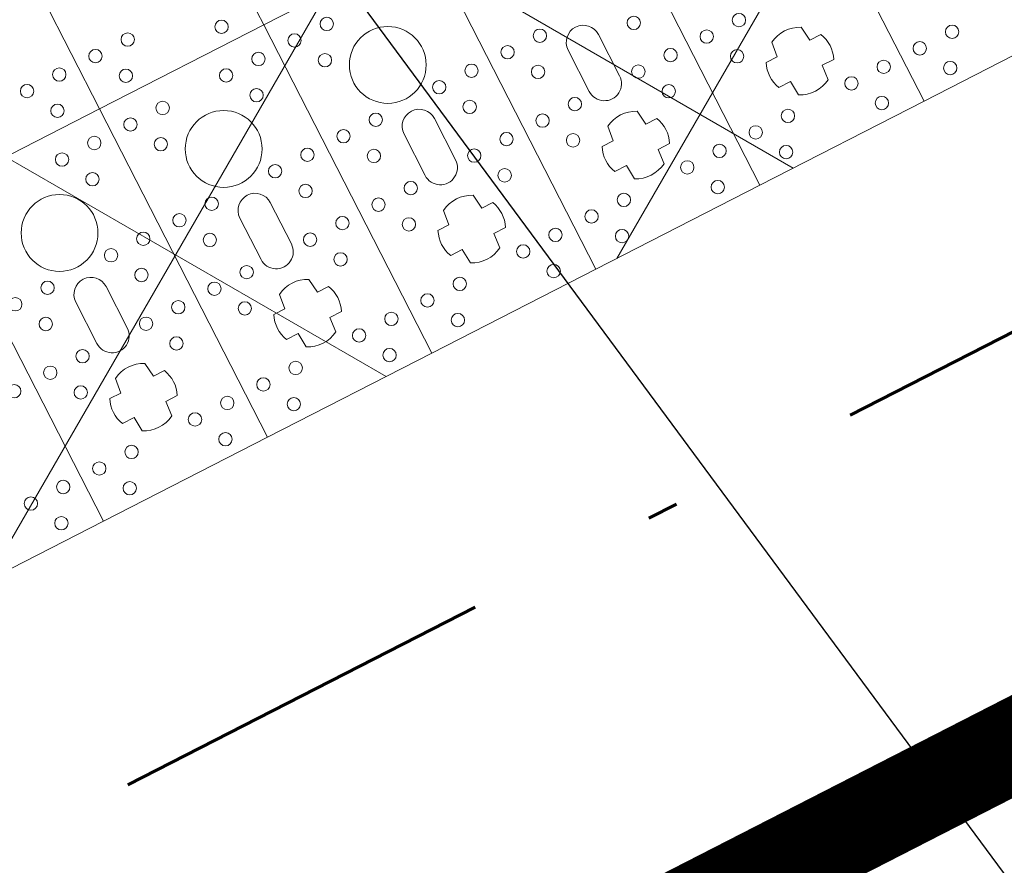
# Model space of a CAD drawing. Header units: metres. Extents: x 7472034 to 8440138, y 5890133 to 5961460.
# Tile 51 of 103: x 8439522.67 to 8439525.88, y 5890369.43 to 5890372.18. Entities that reach past the tile are written whole.
import ezdxf
from ezdxf import colors
from ezdxf.entities.mleader import LeaderData, LeaderLine
from ezdxf.math import Vec2, Vec3

# ---------------------------------------------------------------- set-up
doc = ezdxf.new("R2010")
doc.units = ezdxf.units.M
doc.header["$MEASUREMENT"] = 0
for name, pattern in [('$0$L218_500', [1, 0.5, -0.5]), ('ACAD_ISO03W100', [30, 12, -18]), ('BUW', [1.5, 1, -0.5]), ('DASHDOT', [25.399999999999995, 12.7, -6.349999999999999, 0, -6.349999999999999]), ('DASHED', [19.049999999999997, 12.7, -6.349999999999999])]:
    doc.linetypes.add(name, pattern=pattern)
doc.layers.get('0').update_dxf_attribs({"linetype": 'CONTINUOUS', "lineweight": 5})
doc.layers.add('_IS.A.śmieci', color=21, linetype='CONTINUOUS', lineweight=30, plot=False)
for name, color, linetype, lineweight in [('_IS.BLOK.KD.doziemne', 7, 'CONTINUOUS', 5), ('_IS.TCH.V.oddzialywanie', 30, 'DASHED', 60), ('_IS.TCH.V.skrzynki.0', 101, 'CONTINUOUS', 20), ('_IS.TCH.V.skrzynki.1', 97, 'CONTINUOUS', 20), ('_IS.TCH.V.skrzynki.2', 93, 'CONTINUOUS', 20), ('ZAG-OBRYS070', 7, 'CONTINUOUS', 70)]:
    doc.layers.add(name, color=color, linetype=linetype, lineweight=lineweight)
doc.styles.add('RS', font='Romans.shx', dxfattribs={"width": 0.7})

# ---------------------------------------------------------------- blocks, each defined once
blk = doc.blocks.new('*U25')
at = {"lineweight": 5}
for p, q in [((4800.000047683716, 7799.399999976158), (4800.000047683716, 8399.400023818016)), ((4800.000047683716, 7799.400023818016), (3600, 7799.400023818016)), ((3600, 7799.399999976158), (4800.000047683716, 7799.399999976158)), ((4800.000047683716, 7199.399999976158), (4800.000047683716, 7799.400023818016)), ((4454.200035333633, 7599.411807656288), (4454.200035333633, 7559.277798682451)), ((4545.251703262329, 7557.341433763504), (4545.251703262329, 7599.661098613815)), ((4454.200035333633, 7559.277798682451), (4403.997000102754, 7553.097492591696)), ((4595.871898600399, 7553.33129808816), (4545.251703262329, 7557.341433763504)), ((4403.997000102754, 7445.702531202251), (4454.200035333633, 7439.522225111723)), ((4454.200035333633, 7439.522225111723), (4454.200035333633, 7399.388216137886)), ((4545.251703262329, 7441.45859003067), (4595.871898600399, 7445.468725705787)), ((4545.251703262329, 7399.138925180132), (4545.251703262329, 7441.45859003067)), ((4800.000047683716, 7199.400023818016), (3600, 7199.400023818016)), ((3600, 7199.399999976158), (4800.000047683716, 7199.399999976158)), ((4800.000047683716, 6599.399999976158), (4800.000047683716, 7199.400023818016)), ((4454.200035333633, 6999.411807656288), (4454.200035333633, 6959.277798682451)), ((4545.251703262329, 6957.341433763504), (4545.251703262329, 6999.661098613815)), ((4275.600023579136, 6954.900012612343), (4124.400023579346, 6954.900011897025)), ((4454.200035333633, 6959.277798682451), (4403.997000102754, 6953.097492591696)), ((4595.871898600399, 6953.33129808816), (4545.251703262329, 6957.341433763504)), ((4124.400023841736, 6843.900011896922), (4275.600023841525, 6843.900011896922)), ((4403.997000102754, 6845.702531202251), (4454.200035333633, 6839.522225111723)), ((4454.200035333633, 6839.522225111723), (4454.200035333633, 6799.388216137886)), ((4545.251703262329, 6841.45859003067), (4595.871898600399, 6845.468725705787)), ((4545.251703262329, 6799.138925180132), (4545.251703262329, 6841.45859003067)), ((3600, 6599.400023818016), (3600, 5999.399999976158)), ((4800.000047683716, 6599.400023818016), (3600, 6599.400023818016)), ((3600, 6599.399999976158), (4800.000047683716, 6599.399999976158)), ((3600.000047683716, 5999.399999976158), (3600.000047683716, 6599.400023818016)), ((4800.000047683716, 5999.399999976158), (4800.000047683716, 6599.400023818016)), ((4454.200035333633, 6399.411807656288), (4454.200035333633, 6359.277798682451)), ((4545.251703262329, 6357.341433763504), (4545.251703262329, 6399.661098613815)), ((4275.600023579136, 6354.900012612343), (4124.400023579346, 6354.900011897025)), ((4454.200035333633, 6359.277798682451), (4403.997000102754, 6353.097492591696)), ((4595.871898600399, 6353.33129808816), (4545.251703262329, 6357.341433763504)), ((4124.400023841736, 6243.900011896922), (4275.600023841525, 6243.900011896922)), ((4403.997000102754, 6245.702531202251), (4454.200035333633, 6239.522225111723)), ((4454.200035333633, 6239.522225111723), (4454.200035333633, 6199.388216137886)), ((4545.251703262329, 6241.45859003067), (4595.871898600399, 6245.468725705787)), ((4545.251703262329, 6199.138925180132), (4545.251703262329, 6241.45859003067)), ((3600.000047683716, 5999.400023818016), (2400, 5999.400023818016)), ((2400, 5999.399999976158), (3600.000047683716, 5999.399999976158)), ((3600, 5999.400023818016), (3600, 5399.399999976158)), ((4800.000047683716, 5999.400023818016), (3600, 5999.400023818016)), ((3600, 5999.399999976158), (4800.000047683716, 5999.399999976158)), ((3600.000047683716, 5399.399999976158), (3600.000047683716, 5999.400023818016)), ((4800.000047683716, 5399.399999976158), (4800.000047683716, 5999.400023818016)), ((4454.200035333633, 5799.411807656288), (4454.200035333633, 5759.277798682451)), ((4545.251703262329, 5757.341433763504), (4545.251703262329, 5799.661098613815)), ((4275.600023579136, 5754.900012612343), (4124.400023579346, 5754.900011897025)), ((4454.200035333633, 5759.277798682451), (4403.997000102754, 5753.097492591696)), ((4595.871898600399, 5753.33129808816), (4545.251703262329, 5757.341433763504)), ((4124.400023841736, 5643.900011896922), (4275.600023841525, 5643.900011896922)), ((4403.997000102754, 5645.702531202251), (4454.200035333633, 5639.522225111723)), ((4545.251703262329, 5641.45859003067), (4595.871898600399, 5645.468725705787)), ((4545.251703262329, 5599.138925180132), (4545.251703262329, 5641.45859003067)), ((4454.200035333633, 5639.522225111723), (4454.200035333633, 5599.388216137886)), ((3600.000047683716, 5399.400023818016), (2400, 5399.400023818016)), ((2400, 5399.399999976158), (3600.000047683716, 5399.399999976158)), ((3600, 5399.400023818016), (3600, 4799.399999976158)), ((4800.000047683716, 5399.400023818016), (3600, 5399.400023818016)), ((3600, 5399.399999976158), (4800.000047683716, 5399.399999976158)), ((3600.000047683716, 4799.399999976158), (3600.000047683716, 5399.400023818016)), ((4800.000047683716, 4799.399999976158), (4800.000047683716, 5399.400023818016)), ((4454.200035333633, 5199.411807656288), (4454.200035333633, 5159.277798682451)), ((4545.251703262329, 5157.341433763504), (4545.251703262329, 5199.661098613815)), ((4275.600023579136, 5154.900012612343), (4124.400023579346, 5154.900011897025)), ((4454.200035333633, 5159.277798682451), (4403.997000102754, 5153.097492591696)), ((4595.871898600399, 5153.33129808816), (4545.251703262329, 5157.341433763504)), ((4124.400023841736, 5043.900011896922), (4275.600023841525, 5043.900011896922)), ((4403.997000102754, 5045.702531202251), (4454.200035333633, 5039.522225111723)), ((4454.200035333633, 5039.522225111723), (4454.200035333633, 4999.388216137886)), ((4545.251703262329, 5041.45859003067), (4595.871898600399, 5045.468725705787)), ((4545.251703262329, 4999.138925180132), (4545.251703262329, 5041.45859003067)), ((4800.000047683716, 4799.400023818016), (3600, 4799.400023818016)), ((3600, 4799.399999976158), (4800.000047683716, 4799.399999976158)), ((4800.000047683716, 4199.399999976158), (4800.000047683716, 4799.400023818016))]:
    blk.add_line(p, q, dxfattribs=at)
for centre, radius in [((4640.936357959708, 7983.400011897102), 21.7392778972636), ((4743.127355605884, 7924.400011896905), 21.7392778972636), ((4640.936357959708, 7865.400011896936), 21.7392778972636), ((4640.936357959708, 7733.400011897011), 21.7392778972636), ((4743.127355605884, 7674.400011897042), 21.7392778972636), ((4640.936357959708, 7615.400011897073), 21.7392778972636), ((4290.936357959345, 7383.400011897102), 21.73927789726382), ((4640.936357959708, 7383.400011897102), 21.7392778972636), ((4393.127355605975, 7324.400011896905), 21.7392778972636), ((4743.127355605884, 7324.400011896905), 21.7392778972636), ((4290.936357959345, 7265.400011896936), 21.73927789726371), ((4640.936357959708, 7265.400011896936), 21.7392778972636), ((4290.936357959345, 7133.400011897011), 21.73927789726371), ((4640.936357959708, 7133.400011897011), 21.7392778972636), ((4143.127355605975, 7074.400011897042), 21.7392778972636), ((4393.127355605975, 7074.400011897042), 21.7392778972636), ((4743.127355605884, 7074.400011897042), 21.7392778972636), ((4290.936357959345, 7015.400011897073), 21.7392778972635), ((4640.936357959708, 7015.400011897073), 21.7392778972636), ((4040.936357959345, 6783.400011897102), 21.73927789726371), ((4290.936357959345, 6783.400011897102), 21.73927789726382), ((4640.936357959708, 6783.400011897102), 21.7392778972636), ((4143.127355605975, 6724.400011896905), 21.7392778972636), ((4393.127355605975, 6724.400011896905), 21.7392778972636), ((4743.127355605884, 6724.400011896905), 21.7392778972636), ((4040.936357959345, 6665.400011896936), 21.73927789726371), ((4290.936357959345, 6665.400011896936), 21.73927789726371), ((4640.936357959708, 6665.400011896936), 21.7392778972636), ((4040.936357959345, 6533.400011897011), 21.7392778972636), ((4290.936357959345, 6533.400011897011), 21.73927789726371), ((4640.936357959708, 6533.400011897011), 21.7392778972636), ((4143.127355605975, 6474.400011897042), 21.7392778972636), ((4393.127355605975, 6474.400011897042), 21.7392778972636), ((4743.127355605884, 6474.400011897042), 21.7392778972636), ((3900.000023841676, 6299.400011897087), 125), ((4040.936357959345, 6415.400011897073), 21.73927789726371), ((4290.936357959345, 6415.400011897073), 21.7392778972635), ((4640.936357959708, 6415.400011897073), 21.7392778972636), ((3690.936357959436, 6183.400011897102), 21.73927789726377), ((4040.936357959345, 6183.400011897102), 21.73927789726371), ((4290.936357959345, 6183.400011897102), 21.73927789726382), ((4640.936357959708, 6183.400011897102), 21.7392778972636), ((3793.127355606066, 6124.400011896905), 21.73927789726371), ((4143.127355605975, 6124.400011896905), 21.7392778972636), ((4393.127355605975, 6124.400011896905), 21.7392778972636), ((4743.127355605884, 6124.400011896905), 21.7392778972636), ((3690.936357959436, 6065.400011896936), 21.73927789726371), ((4040.936357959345, 6065.400011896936), 21.73927789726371), ((4290.936357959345, 6065.400011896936), 21.73927789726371), ((4640.936357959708, 6065.400011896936), 21.7392778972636), ((3690.936357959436, 5933.400011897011), 21.7392778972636), ((4040.936357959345, 5933.400011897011), 21.7392778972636), ((4290.936357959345, 5933.400011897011), 21.73927789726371), ((4640.936357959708, 5933.400011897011), 21.7392778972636), ((3543.127355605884, 5874.400011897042), 21.7392778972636), ((3793.127355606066, 5874.400011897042), 21.73927789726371), ((4143.127355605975, 5874.400011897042), 21.7392778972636), ((4393.127355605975, 5874.400011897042), 21.7392778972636), ((4743.127355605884, 5874.400011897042), 21.7392778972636), ((3690.936357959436, 5815.400011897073), 21.73927789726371), ((4040.936357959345, 5815.400011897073), 21.73927789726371), ((4290.936357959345, 5815.400011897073), 21.7392778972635), ((4640.936357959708, 5815.400011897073), 21.7392778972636), ((3900.000023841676, 5699.400011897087), 125), ((3440.936357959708, 5583.400011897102), 21.7392778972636), ((3690.936357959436, 5583.400011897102), 21.73927789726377), ((4040.936357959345, 5583.400011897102), 21.73927789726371), ((4290.936357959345, 5583.400011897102), 21.73927789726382), ((4640.936357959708, 5583.400011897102), 21.7392778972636), ((3543.127355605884, 5524.400011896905), 21.7392778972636), ((3793.127355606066, 5524.400011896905), 21.73927789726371), ((4143.127355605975, 5524.400011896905), 21.7392778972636), ((4393.127355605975, 5524.400011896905), 21.7392778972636), ((4743.127355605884, 5524.400011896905), 21.7392778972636), ((3440.936357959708, 5465.400011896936), 21.7392778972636), ((3690.936357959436, 5465.400011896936), 21.73927789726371), ((4040.936357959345, 5465.400011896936), 21.73927789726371), ((4290.936357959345, 5465.400011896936), 21.73927789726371), ((4640.936357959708, 5465.400011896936), 21.7392778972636), ((3440.936357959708, 5333.400011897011), 21.7392778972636), ((3690.936357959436, 5333.400011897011), 21.7392778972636), ((4040.936357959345, 5333.400011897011), 21.7392778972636), ((4290.936357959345, 5333.400011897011), 21.73927789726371), ((4640.936357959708, 5333.400011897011), 21.7392778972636), ((3543.127355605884, 5274.400011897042), 21.7392778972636), ((3793.127355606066, 5274.400011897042), 21.73927789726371), ((4143.127355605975, 5274.400011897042), 21.7392778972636), ((4393.127355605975, 5274.400011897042), 21.7392778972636), ((4743.127355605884, 5274.400011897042), 21.7392778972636), ((3440.936357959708, 5215.400011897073), 21.7392778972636), ((3690.936357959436, 5215.400011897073), 21.73927789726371), ((3900.000023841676, 5099.400011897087), 125), ((4040.936357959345, 5215.400011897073), 21.73927789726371), ((4290.936357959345, 5215.400011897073), 21.7392778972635), ((4640.936357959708, 5215.400011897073), 21.7392778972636), ((4040.936357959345, 4983.400011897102), 21.73927789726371), ((4290.936357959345, 4983.400011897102), 21.73927789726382), ((4640.936357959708, 4983.400011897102), 21.7392778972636), ((4143.127355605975, 4924.400011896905), 21.7392778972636), ((4393.127355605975, 4924.400011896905), 21.7392778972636), ((4743.127355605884, 4924.400011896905), 21.7392778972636), ((4040.936357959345, 4865.400011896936), 21.73927789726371), ((4290.936357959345, 4865.400011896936), 21.73927789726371), ((4640.936357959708, 4865.400011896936), 21.7392778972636), ((4290.936357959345, 4733.400011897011), 21.73927789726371), ((4640.936357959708, 4733.400011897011), 21.7392778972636), ((4743.127355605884, 4674.400011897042), 21.7392778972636), ((4640.936357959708, 4615.400011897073), 21.7392778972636)]:
    blk.add_circle(centre, radius, dxfattribs=at)
for centre, radius, start, end in [((4500.000023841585, 7499.400011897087), 110, 65.70851514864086, 114.6052205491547), ((4500.000023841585, 7499.400011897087), 109.9999999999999, 150.7803558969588, 209.2196441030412), ((4500.000023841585, 7499.400011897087), 110.0000000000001, 330.640722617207, 29.35927738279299), ((4500.000023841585, 7499.400011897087), 110, 245.3947794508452, 294.2914848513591), ((4500.000023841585, 6899.400011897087), 110, 65.70851514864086, 114.6052205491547), ((4124.400023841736, 6899.400011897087), 55.50000000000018, 90.00000026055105, 270), ((4275.600023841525, 6899.400011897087), 55.50000000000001, 270, 90.00000026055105), ((4500.000023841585, 6899.400011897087), 109.9999999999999, 150.7803558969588, 209.2196441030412), ((4500.000023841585, 6899.400011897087), 110.0000000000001, 330.640722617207, 29.35927738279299), ((4500.000023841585, 6899.400011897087), 110, 245.3947794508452, 294.2914848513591), ((4500.000023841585, 6299.400011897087), 110, 65.70851514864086, 114.6052205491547), ((4124.400023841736, 6299.400011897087), 55.50000000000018, 90.00000026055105, 270), ((4275.600023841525, 6299.400011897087), 55.50000000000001, 270, 90.00000026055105), ((4500.000023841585, 6299.400011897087), 109.9999999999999, 150.7803558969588, 209.2196441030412), ((4500.000023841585, 6299.400011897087), 110.0000000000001, 330.640722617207, 29.35927738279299), ((4500.000023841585, 6299.400011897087), 110, 245.3947794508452, 294.2914848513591), ((4500.000023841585, 5699.400011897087), 110, 65.70851514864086, 114.6052205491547), ((4124.400023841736, 5699.400011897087), 55.50000000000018, 90.00000026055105, 270), ((4275.600023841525, 5699.400011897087), 55.50000000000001, 270, 90.00000026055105), ((4500.000023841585, 5699.400011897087), 109.9999999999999, 150.7803558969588, 209.2196441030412), ((4500.000023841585, 5699.400011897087), 110.0000000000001, 330.640722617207, 29.35927738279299), ((4500.000023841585, 5699.400011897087), 110, 245.3947794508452, 294.2914848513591), ((4500.000023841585, 5099.400011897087), 110, 65.70851514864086, 114.6052205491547), ((4124.400023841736, 5099.400011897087), 55.50000000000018, 90.00000026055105, 270), ((4275.600023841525, 5099.400011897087), 55.50000000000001, 270, 90.00000026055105), ((4500.000023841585, 5099.400011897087), 109.9999999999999, 150.7803558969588, 209.2196441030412), ((4500.000023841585, 5099.400011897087), 110.0000000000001, 330.640722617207, 29.35927738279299), ((4500.000023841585, 5099.400011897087), 110, 245.3947794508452, 294.2914848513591)]:
    blk.add_arc(centre, radius, start, end, dxfattribs=at)
blk = doc.blocks.new('JPII.KD_aktualizacja rzędnych_20.12.2024')
at = {"layer": '_IS.TCH.V.skrzynki.0', "lineweight": 13}
h = blk.add_hatch(dxfattribs=at)
h.set_pattern_fill('ANSI37', color=256, scale=10, angle=15)
h.set_pattern_definition([(59.99999999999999, (-62.26768374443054, 30.61646902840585), (-1.082531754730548, 0.625), []), (150, (-62.26768374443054, 30.61646902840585), (-0.6250000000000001, -1.082531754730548), [])])
h.paths.add_polyline_path([(8438679.881406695, 5890674.828945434), (8438677.694513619, 5890679.101824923), (8438656.86422629, 5890668.44072127), (8438659.051119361, 5890664.167841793)])
at = {"layer": '_IS.TCH.V.oddzialywanie', "color": 150, "linetype": 'DASHDOT', "ltscale": 0.1, "elevation": 7.079631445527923e-07}
blk.add_lwpolyline([(8438658.703454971, 5890663.091213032), (8438680.958035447, 5890674.481281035), (8438678.042178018, 5890680.178453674), (8438655.787597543, 5890668.78838567)], close=True, dxfattribs=at)
at = {"layer": '_IS.TCH.V.skrzynki.1', "linetype": 'ACAD_ISO03W100', "ltscale": 0.05, "elevation": 7.079631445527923e-07}
blk.add_lwpolyline([(8438677.694513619, 5890679.101824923), (8438679.881406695, 5890674.828945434), (8438659.051119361, 5890664.167841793), (8438656.86422629, 5890668.44072127), (8438677.694513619, 5890679.101824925)], dxfattribs=at)
at = {"layer": '_IS.TCH.V.skrzynki.2', "color": 124, "xscale": 0.001, "yscale": 0.001, "zscale": 0.001, "rotation": 297.1037209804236}
blk.add_blockref('*U25', (8438656.864760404, 5890668.440994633, 7.079631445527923e-07), dxfattribs=at)

msp = doc.modelspace()

# ---------------------------------------------------------------- linework, layer by layer
at = {"layer": 'ZAG-OBRYS070', "color": 196, "linetype": 'BUW', "ltscale": 3, "const_width": 0.3, "flags": 128}
msp.add_lwpolyline([(8439542.761230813, 5890378.44277308), (8439518.201230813, 5890365.87277308), (8439498.318540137, 5890366.928954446), (8439486.18449514, 5890370.070575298), (8439475.080399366, 5890372.569959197), (8439442.183929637, 5890382.26561104), (8439442.183929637, 5890382.26561104), (8439442.183929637, 5890382.26561104), (8439482.631230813, 5890402.022773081), (8439495.031636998, 5890408.082453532), (8439507.432043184, 5890414.142133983), (8439507.432043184, 5890414.142133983), (8439525.871230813, 5890423.15277308), (8439532.321230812, 5890420.23277308), (8439542.761230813, 5890378.44277308)], close=True, dxfattribs=at)

# ---------------------------------------------------------------- block references
at = {"layer": '_IS.BLOK.KD.doziemne', "linetype": '$0$L218_500'}
msp.add_blockref('JPII.KD_aktualizacja rzędnych_20.12.2024', (859.6212462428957, -295.8072097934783), dxfattribs=at)

# ---------------------------------------------------------------- leaders
at = {"layer": '_IS.A.śmieci'}
ml = msp.add_multileader_mtext('Standard', dxfattribs=at)
ml.set_content('\\A1;miejce na\\Pautomat paczkowy', color=256, style='RS')
ml.set_leader_properties()
ml.build(insert=Vec2(0, 0))
ml.multileader.update_dxf_attribs({"text_left_attachment_type": 2, "text_right_attachment_type": 2, "dogleg_length": 0.2, "arrow_head_size": 0.25})
ctx = ml.context
ctx.base_point, ctx.char_height, ctx.arrow_head_size, ctx.landing_gap_size, ctx.plane_origin = Vec3(8439527.517591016, 5890367.451514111), 0.75, 0.25, 0.1, Vec3(8439504.015071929, 5890380.344600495)
ctx.left_attachment, ctx.right_attachment = 2, 2
notes = []
notes.append((ctx, [(0, (1, 1, 0), (8439527.317591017, 5890367.451514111), (1, 0), 0.2, [(3, [(8439520.472886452, 5890376.709349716)], 0, [])])]))
ctx.mtext.insert, ctx.mtext.width, ctx.mtext.defined_height, ctx.mtext.flow_direction = Vec3(8439527.617591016, 5890368.576514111), 11.00125483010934, 2.459306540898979, 5
for ctx, leaders in notes:
    for number, flags, end, landing, length, lines in leaders:
        leader = LeaderData()
        leader.index, (leader.has_last_leader_line, leader.has_dogleg_vector, leader.attachment_direction) = number, flags
        leader.last_leader_point, leader.dogleg_vector, leader.dogleg_length = Vec3(end), Vec3(landing), length
        for number, points, colour, breaks in lines:
            line = LeaderLine()
            line.index, line.vertices, line.color, line.breaks = number, Vec3.list(points), colors.encode_raw_color(colour), breaks
            leader.lines.append(line)
        ctx.leaders.append(leader)

doc.saveas('drawing.dxf')
